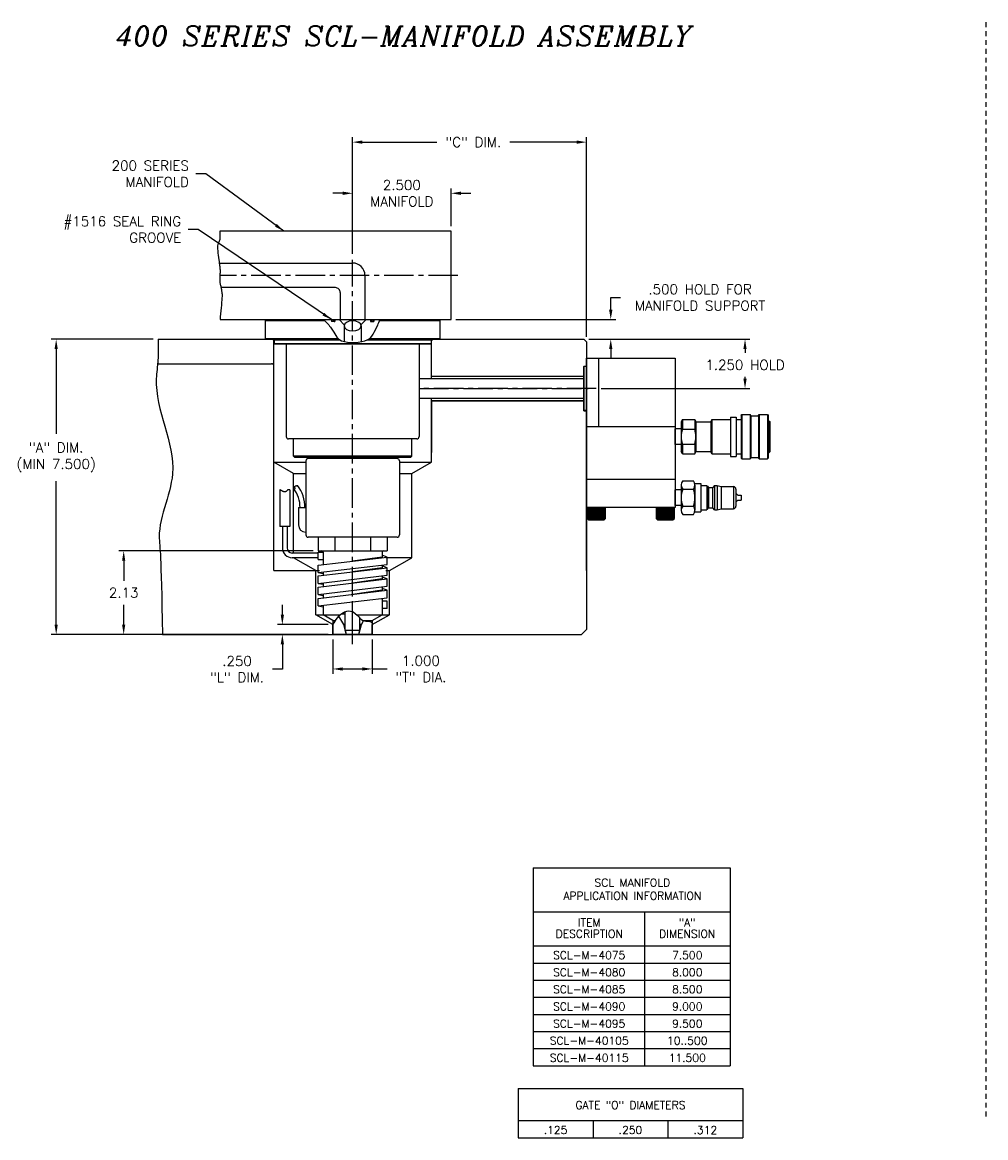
# Model space of a CAD drawing. Extents: x 78 to 189, y 58 to 100.
# Tile 1 of 4: x 78 to 102, y 66 to 94. Entities that reach past the tile are written whole.
import ezdxf
from ezdxf.enums import TextEntityAlignment as Align

# ---------------------------------------------------------------- set-up
doc = ezdxf.new("R2010")
doc.units = 0
doc.header["$MEASUREMENT"] = 0
doc.linetypes.add('CENTER2', pattern=[1.125, 0.75, -0.125, 0.125, -0.125])
doc.linetypes.add('HIDDEN2', pattern=[0.1875, 0.125, -0.0625])
doc.layers.get('DEFPOINTS').update_dxf_attribs({"linetype": 'CONTINUOUS'})
for name, color, linetype in [('DIMENSIONS', 4, 'CONTINUOUS'), ('DSCV_BORE_LIGHT', 134, 'CONTINUOUS'), ('DSCV_NBU_SOLID', 1, 'CONTINUOUS'), ('DSCVPSB375_SHAPE', 3, 'CONTINUOUS'), ('FASTENER_SOLID', 7, 'CONTINUOUS'), ('HYD_FITTING', 4, 'CONTINUOUS'), ('INFO_BOX_SOLID', 7, 'CONTINUOUS'), ('INFO_BOX_TEXT', 4, 'CONTINUOUS'), ('MA_FLOW_CENTER', 22, 'CENTER2'), ('MA_FLOW_SOLID', 1, 'CONTINUOUS'), ('MA_SHAPE', 6, 'CONTINUOUS'), ('MA_SHAPE_HIDDEN', 6, 'HIDDEN2'), ('MBH_HEATER', 1, 'CONTINUOUS'), ('SCV400_BORE_CENTER', 22, 'CENTER2'), ('SCV_200_NBU_SHAPE', 3, 'CONTINUOUS'), ('SCV_400_FBT_SHAPE', 3, 'CONTINUOUS'), ('SCV_400_FBT_SOLID', 1, 'CONTINUOUS'), ('SCV_400_NBL_SHAPE', 3, 'CONTINUOUS'), ('SCV_400_VP_CENTER', 1, 'CENTER2'), ('SCV_400_VP_SHAPE', 3, 'CONTINUOUS'), ('SCV_AR_CENTER', 1, 'CENTER2'), ('SCV_AR_SHAPE', 3, 'CONTINUOUS'), ('SCV_BORE_HATCH', 134, 'CONTINUOUS'), ('SCV_BORE_LIGHT', 134, 'CONTINUOUS'), ('SCV_CENTER', 1, 'CENTER2'), ('SCV_HYD_CYL_SHAPE', 3, 'CONTINUOUS'), ('SF_HTR', 1, 'CONTINUOUS'), ('SVC_COIL_HEATER', 1, 'CONTINUOUS')]:
    doc.layers.add(name, color=color, linetype=linetype)
doc.styles.add('ITALIC', font='italic.shx')
doc.styles.add('ROMANS', font='romans.shx')
doc.dimstyles.new('CATALOG', dxfattribs={"dimscale": 2, "dimtxt": 0.125, "dimasz": 0.125, "dimexe": 0.0625, "dimexo": 0.0625, "dimgap": 0.09, "dimtad": 0, "dimtih": 1, "dimtoh": 1, "dimdec": 3, "dimzin": 4, "dimdsep": 46, "dimtxsty": 'ROMANS', "dimcen": 0, "dimclrd": 256, "dimclre": 256, "dimclrt": 256, "dimadec": 0, "dimazin": 0, "dimtfac": 0.7, "dimtdec": 3, "dimtofl": 0, "dimtmove": 0, "dimatfit": 3, "dimfxl": 0, "dimtolj": 1, "dimtzin": 4, "dimlwd": -1, "dimlwe": -1, "dimarcsym": 0})

# ---------------------------------------------------------------- blocks, each defined once
blk = doc.blocks.new('*D25')
at = {"layer": 'DEFPOINTS', "color": 0}
for p in [(88.879, 86.77), (92.934, 86.77), (92.254, 86.27)]:
    blk.add_point(p, dxfattribs=at)
at = {"layer": 'DIMENSIONS'}
for p, q in [((92.934, 87.02), (92.934, 87.332)), ((92.934, 87.332), (93.184, 87.332)), ((89.004, 86.77), (93.059, 86.77)), ((92.379, 86.27), (93.059, 86.27)), ((92.934, 86.02), (92.934, 85.77))]:
    blk.add_line(p, q, dxfattribs=at)
for points in [[(92.892, 87.02), (92.976, 87.02), (92.934, 86.77)], [(92.892, 86.02), (92.976, 86.02), (92.934, 86.27)]]:
    blk.add_solid(points, dxfattribs=at)
at = {"layer": 'DIMENSIONS', "insert": (95.203, 87.332), "char_height": 0.25, "attachment_point": 5, "style": 'ROMANS'}
blk.add_mtext('\\A1;.500 HOLD FOR\\PMANIFOLD SUPPORT', dxfattribs=at)
blk = doc.blocks.new('*D26')
at = {"layer": 'DEFPOINTS', "color": 0}
for p in [(92.316, 91.279), (86.379, 88.319), (92.316, 86.207)]:
    blk.add_point(p, dxfattribs=at)
at = {"layer": 'DIMENSIONS'}
for p, q in [((86.379, 88.444), (86.379, 91.404)), ((86.629, 91.279), (88.521, 91.279)), ((92.066, 91.279), (90.369, 91.279)), ((92.316, 86.332), (92.316, 91.404))]:
    blk.add_line(p, q, dxfattribs=at)
for points in [[(86.629, 91.321), (86.629, 91.237), (86.379, 91.279)], [(92.066, 91.321), (92.066, 91.237), (92.316, 91.279)]]:
    blk.add_solid(points, dxfattribs=at)
at = {"layer": 'DIMENSIONS', "insert": (89.445, 91.279), "char_height": 0.25, "attachment_point": 5, "style": 'ROMANS'}
blk.add_mtext('\\A1;"C" DIM.', dxfattribs=at)
blk = doc.blocks.new('*D27')
at = {"layer": 'DEFPOINTS', "color": 0}
for p in [(92.254, 86.27), (92.566, 85.02), (96.344, 85.02)]:
    blk.add_point(p, dxfattribs=at)
at = {"layer": 'DIMENSIONS'}
for p, q in [((92.379, 86.27), (96.469, 86.27)), ((96.344, 86.02), (96.344, 85.924)), ((96.344, 85.27), (96.344, 85.314)), ((92.691, 85.02), (96.469, 85.02))]:
    blk.add_line(p, q, dxfattribs=at)
for points in [[(96.302, 86.02), (96.385, 86.02), (96.344, 86.27)], [(96.302, 85.27), (96.385, 85.27), (96.344, 85.02)]]:
    blk.add_solid(points, dxfattribs=at)
at = {"layer": 'DIMENSIONS', "insert": (96.344, 85.619), "char_height": 0.25, "attachment_point": 5, "style": 'ROMANS'}
blk.add_mtext('\\A1;1.250 HOLD', dxfattribs=at)
blk = doc.blocks.new('*D28')
at = {"layer": 'DEFPOINTS', "color": 0}
for p in [(78.851, 86.27), (81.438, 86.27), (81.55, 78.77)]:
    blk.add_point(p, dxfattribs=at)
at = {"layer": 'DIMENSIONS'}
for p, q in [((81.313, 86.27), (78.726, 86.27)), ((78.851, 86.02), (78.851, 83.872)), ((78.851, 79.02), (78.851, 82.667)), ((81.425, 78.77), (78.726, 78.77))]:
    blk.add_line(p, q, dxfattribs=at)
for points in [[(78.809, 86.02), (78.892, 86.02), (78.851, 86.27)], [(78.809, 79.02), (78.892, 79.02), (78.851, 78.77)]]:
    blk.add_solid(points, dxfattribs=at)
at = {"layer": 'DIMENSIONS', "insert": (78.851, 83.27), "char_height": 0.25, "attachment_point": 5, "style": 'ROMANS'}
blk.add_mtext('\\A1;"A" DIM.\\P(MIN 7.500)', dxfattribs=at)
blk = doc.blocks.new('*D49')
at = {"layer": 'DEFPOINTS', "color": 0}
for p in [(88.879, 89.98), (88.879, 89.02), (86.379, 88.319)]:
    blk.add_point(p, dxfattribs=at)
at = {"layer": 'DIMENSIONS'}
for p, q in [((86.129, 89.98), (85.879, 89.98)), ((86.379, 88.444), (86.379, 90.105)), ((88.879, 89.145), (88.879, 90.105)), ((89.129, 89.98), (89.379, 89.98))]:
    blk.add_line(p, q, dxfattribs=at)
for points in [[(86.129, 90.021), (86.129, 89.938), (86.379, 89.98)], [(89.129, 90.021), (89.129, 89.938), (88.879, 89.98)]]:
    blk.add_solid(points, dxfattribs=at)
at = {"layer": 'DIMENSIONS', "insert": (87.629, 89.98), "char_height": 0.25, "attachment_point": 5, "style": 'ROMANS'}
blk.add_mtext('\\A1;2.500 \\PMANIFOLD', dxfattribs=at)
blk = doc.blocks.new('*D53')
at = {"layer": 'DEFPOINTS', "color": 0}
for p in [(85.879, 78.77), (86.879, 78.77), (85.879, 77.894)]:
    blk.add_point(p, dxfattribs=at)
at = {"layer": 'DIMENSIONS'}
for p, q in [((85.879, 78.645), (85.879, 77.769)), ((86.879, 78.645), (86.879, 77.769)), ((86.129, 77.894), (86.629, 77.894)), ((86.879, 77.894), (87.254, 77.894))]:
    blk.add_line(p, q, dxfattribs=at)
for points in [[(86.129, 77.935), (86.129, 77.852), (85.879, 77.894)], [(86.629, 77.935), (86.629, 77.852), (86.879, 77.894)]]:
    blk.add_solid(points, dxfattribs=at)
at = {"layer": 'DIMENSIONS', "insert": (88.112, 77.894), "char_height": 0.25, "attachment_point": 5, "style": 'ROMANS'}
blk.add_mtext('\\A1;1.000 \\P"T" DIA.', dxfattribs=at)
blk = doc.blocks.new('*D54')
at = {"layer": 'DEFPOINTS', "color": 0}
for p in [(85.879, 79.02), (84.594, 78.77), (85.879, 78.77)]:
    blk.add_point(p, dxfattribs=at)
at = {"layer": 'DIMENSIONS'}
for p, q in [((84.594, 79.27), (84.594, 79.52)), ((85.754, 79.02), (84.469, 79.02)), ((85.754, 78.77), (84.469, 78.77)), ((84.594, 78.52), (84.594, 77.888)), ((84.594, 77.888), (84.344, 77.888))]:
    blk.add_line(p, q, dxfattribs=at)
for points in [[(84.553, 79.27), (84.636, 79.27), (84.594, 79.02)], [(84.553, 78.52), (84.636, 78.52), (84.594, 78.77)]]:
    blk.add_solid(points, dxfattribs=at)
at = {"layer": 'DIMENSIONS', "insert": (83.444, 77.888), "char_height": 0.25, "attachment_point": 5, "style": 'ROMANS'}
blk.add_mtext('\\A1;.250 \\P"L" DIM.', dxfattribs=at)
blk = doc.blocks.new('*D55')
at = {"layer": 'DEFPOINTS', "color": 0}
for p in [(80.565, 80.895), (85.504, 80.895), (85.879, 78.77)]:
    blk.add_point(p, dxfattribs=at)
at = {"layer": 'DIMENSIONS'}
for p, q in [((85.379, 80.895), (80.44, 80.895)), ((80.565, 80.645), (80.565, 80.137)), ((80.565, 79.02), (80.565, 79.527)), ((85.754, 78.77), (80.44, 78.77))]:
    blk.add_line(p, q, dxfattribs=at)
for points in [[(80.523, 80.645), (80.606, 80.645), (80.565, 80.895)], [(80.523, 79.02), (80.606, 79.02), (80.565, 78.77)]]:
    blk.add_solid(points, dxfattribs=at)
at = {"layer": 'DIMENSIONS', "insert": (80.565, 79.832), "char_height": 0.25, "attachment_point": 5, "style": 'ROMANS'}
blk.add_mtext('\\A1;2.13 ', dxfattribs=at)

msp = doc.modelspace()

# ---------------------------------------------------------------- linework, layer by layer
at = {"layer": 'DSCV_BORE_LIGHT'}
for p, q in [((84.3468, 86.2698), (84.3788, 86.2378)), ((88.4108, 86.2698), (88.3788, 86.2378))]:
    msp.add_line(p, q, dxfattribs=at)
at = {"layer": 'DSCV_NBU_SOLID'}
for p, q in [((85.8428, 86.7698), (85.8428, 86.7178)), ((85.9288, 86.7178), (85.8428, 86.7178)), ((85.9288, 86.7698), (85.9288, 86.7178)), ((86.0358, 86.7698), (86.1664, 86.6392)), ((86.7218, 86.7698), (86.5911, 86.6392)), ((86.8288, 86.7698), (86.8288, 86.7178)), ((86.8288, 86.7178), (86.9148, 86.7178)), ((86.9148, 86.7698), (86.9148, 86.7178)), ((86.1603, 86.6088), (86.1603, 86.2133)), ((86.5973, 86.6088), (86.5973, 86.2105))]:
    msp.add_line(p, q, dxfattribs=at)
at = {"layer": 'DSCV_NBU_SOLID', "extrusion": (0, 0, -1)}
msp.add_ellipse((86.3788, 86.6093), major_axis=(0.2185, 0), ratio=0.580601, dxfattribs=at)
at = {"layer": 'DSCVPSB375_SHAPE'}
for p, q in [((85.8478, 86.7498), (85.8678, 86.7698)), ((85.8478, 86.7498), (85.8478, 86.7378)), ((85.8478, 86.7378), (85.8678, 86.7178)), ((85.8983, 86.7498), (85.9133, 86.7648)), ((85.8983, 86.7498), (85.8983, 86.7378)), ((85.8983, 86.7498), (85.9288, 86.7498)), ((85.8983, 86.7378), (85.9288, 86.7378)), ((85.8983, 86.7378), (85.9133, 86.7229)), ((85.9133, 86.7698), (85.9133, 86.7648)), ((85.9133, 86.7648), (85.9288, 86.7648)), ((85.9133, 86.7229), (85.9288, 86.7229)), ((85.9133, 86.7228), (85.9133, 86.7178)), ((86.8443, 86.7648), (86.8288, 86.7648)), ((86.8593, 86.7498), (86.8288, 86.7498)), ((86.8593, 86.7378), (86.8288, 86.7378)), ((86.8443, 86.7229), (86.8288, 86.7229)), ((86.8443, 86.7698), (86.8443, 86.7648)), ((86.8593, 86.7498), (86.8443, 86.7648)), ((86.8593, 86.7378), (86.8443, 86.7229)), ((86.8443, 86.7228), (86.8443, 86.7178)), ((86.8593, 86.7498), (86.8593, 86.7378)), ((86.9098, 86.7498), (86.8898, 86.7698)), ((86.9098, 86.7378), (86.8898, 86.7178)), ((86.9098, 86.7498), (86.9098, 86.7378))]:
    msp.add_line(p, q, dxfattribs=at)
at = {"layer": 'FASTENER_SOLID'}
for p, q in [((92.3339, 81.9935), (92.3339, 81.72)), ((92.3548, 81.9786), (92.3548, 81.7378)), ((92.3811, 81.9786), (92.3811, 81.7378)), ((92.4073, 81.9786), (92.4073, 81.7378)), ((92.4336, 81.9786), (92.4336, 81.7378)), ((92.4599, 81.9786), (92.4599, 81.7378)), ((92.4829, 81.9786), (92.4829, 81.7378)), ((92.5058, 81.9786), (92.5058, 81.7378)), ((92.5288, 81.9786), (92.5288, 81.7378)), ((92.5518, 81.9786), (92.5518, 81.7378)), ((92.5748, 81.9786), (92.5748, 81.7378)), ((92.5978, 81.9786), (92.5978, 81.7378)), ((92.6208, 81.9786), (92.6208, 81.7378)), ((92.6438, 81.9786), (92.6438, 81.7378)), ((92.6668, 81.9786), (92.6668, 81.7378)), ((92.6897, 81.9786), (92.6897, 81.7378)), ((92.7127, 81.9786), (92.7127, 81.7378)), ((92.7357, 81.9786), (92.7357, 81.7378)), ((92.7587, 81.9786), (92.7587, 81.7378)), ((92.7587, 81.9786), (92.7587, 81.7343)), ((92.7817, 81.9786), (92.7817, 81.7378)), ((92.8026, 81.72), (92.8026, 81.9935)), ((94.3183, 81.9935), (94.0839, 81.9935)), ((94.0839, 81.9935), (94.0839, 81.72)), ((94.1048, 81.9786), (94.1048, 81.7378)), ((94.1311, 81.9786), (94.1311, 81.7378)), ((94.1573, 81.9786), (94.1573, 81.7378)), ((94.1836, 81.9786), (94.1836, 81.7378)), ((94.2099, 81.9786), (94.2099, 81.7378)), ((94.2329, 81.9786), (94.2329, 81.7378)), ((94.2559, 81.9786), (94.2559, 81.7378)), ((94.2789, 81.9786), (94.2789, 81.7378)), ((94.3018, 81.9786), (94.3018, 81.7378)), ((94.5526, 81.9935), (94.3183, 81.9935)), ((94.3248, 81.9786), (94.3248, 81.7378)), ((94.3478, 81.9786), (94.3478, 81.7378)), ((94.3708, 81.9786), (94.3708, 81.7378)), ((94.3938, 81.9786), (94.3938, 81.7378)), ((94.4168, 81.9786), (94.4168, 81.7378)), ((94.4398, 81.9786), (94.4398, 81.7378)), ((94.4627, 81.9786), (94.4627, 81.7378)), ((94.4857, 81.9786), (94.4857, 81.7378)), ((94.5087, 81.9786), (94.5087, 81.7378)), ((94.5087, 81.9786), (94.5087, 81.7343)), ((94.5317, 81.9786), (94.5317, 81.7378)), ((94.5526, 81.72), (94.5526, 81.9935)), ((92.3339, 81.72), (92.3729, 81.681)), ((92.3339, 81.72), (92.8026, 81.72)), ((92.3729, 81.681), (92.7635, 81.681)), ((92.7635, 81.681), (92.8026, 81.72)), ((94.0839, 81.72), (94.5526, 81.72)), ((94.0839, 81.72), (94.1229, 81.681)), ((94.1229, 81.681), (94.5136, 81.681)), ((94.5136, 81.681), (94.5526, 81.72))]:
    msp.add_line(p, q, dxfattribs=at)
at = {"layer": 'HYD_FITTING'}
for p, q in [((94.7523, 84.2326), (94.7223, 84.1726)), ((94.7223, 84.1726), (94.7223, 83.4176)), ((94.7523, 84.2326), (95.0673, 84.2326)), ((94.7523, 84.2326), (94.7523, 83.9826)), ((95.0673, 84.2326), (95.0973, 84.1726)), ((95.0673, 84.2326), (95.0673, 83.9826)), ((95.0973, 84.1726), (95.0973, 83.4176)), ((95.0973, 84.1701), (95.4723, 84.1701)), ((95.5023, 84.2326), (95.4723, 84.1726)), ((95.4723, 84.1726), (95.4723, 83.4176)), ((95.5023, 84.2326), (95.9723, 84.2326)), ((95.5023, 84.2326), (95.5023, 83.3576)), ((95.9723, 84.2951), (96.1223, 84.2951)), ((95.9723, 84.2951), (95.9723, 83.2951)), ((96.1223, 84.2951), (96.1223, 83.2951)), ((96.1223, 84.2326), (96.2448, 84.2326)), ((96.2448, 84.3376), (96.2648, 84.3576)), ((96.2448, 84.3376), (96.2448, 83.2526)), ((96.2648, 84.3576), (96.4748, 84.3576)), ((96.2648, 84.3576), (96.2648, 83.2326)), ((96.4948, 84.3376), (96.4748, 84.3576)), ((96.4748, 84.3576), (96.4748, 83.2326)), ((96.4948, 84.3376), (96.4948, 83.2526)), ((96.4948, 84.3264), (96.6823, 84.3264)), ((96.6823, 84.3376), (96.7023, 84.3576)), ((96.6823, 84.3376), (96.6823, 83.2526)), ((96.7023, 84.3576), (96.9123, 84.3576)), ((96.7023, 84.3576), (96.7023, 83.2326)), ((96.9123, 84.3576), (96.9323, 84.3376)), ((96.9123, 84.3576), (96.9123, 83.2326)), ((96.9323, 84.3376), (96.9323, 83.2526)), ((96.9323, 84.2014), (96.9523, 84.2014)), ((96.9523, 84.2014), (96.9723, 84.1814)), ((96.9523, 84.2014), (96.9523, 83.3889)), ((96.9723, 84.1814), (96.9723, 83.4089)), ((94.7223, 83.9951), (94.5663, 83.9951)), ((94.5663, 83.5951), (94.5663, 83.9951)), ((94.7223, 83.9951), (94.7223, 83.5951)), ((94.7523, 83.9826), (95.0673, 83.9826)), ((94.7523, 83.6076), (94.7523, 83.3576)), ((94.7523, 83.6076), (95.0673, 83.6076)), ((95.0673, 83.6076), (95.0673, 83.3576)), ((94.7223, 83.5951), (94.5663, 83.5951)), ((94.7523, 83.3576), (94.7223, 83.4176)), ((94.7523, 83.3576), (95.0673, 83.3576)), ((95.0673, 83.3576), (95.0973, 83.4176)), ((95.0973, 83.4201), (95.4723, 83.4201)), ((95.5023, 83.3576), (95.4723, 83.4176)), ((95.5023, 83.3576), (95.9723, 83.3576)), ((96.1223, 83.3576), (96.2448, 83.3576)), ((96.9323, 83.3889), (96.9523, 83.3889)), ((96.9723, 83.4089), (96.9523, 83.3889)), ((95.9723, 83.2951), (96.1223, 83.2951)), ((96.2448, 83.2526), (96.2648, 83.2326)), ((96.2648, 83.2326), (96.4748, 83.2326)), ((96.4948, 83.2526), (96.4748, 83.2326)), ((96.4948, 83.2639), (96.6823, 83.2639)), ((96.7023, 83.2326), (96.6823, 83.2526)), ((96.7023, 83.2326), (96.9123, 83.2326)), ((96.9323, 83.2526), (96.9123, 83.2326)), ((94.7223, 82.5676), (94.7223, 81.9246)), ((94.7623, 82.6711), (95.0323, 82.6711)), ((95.0668, 82.6086), (95.2223, 82.6086)), ((95.0723, 82.5676), (95.0723, 81.9246)), ((95.2223, 82.6086), (95.2223, 81.8836)), ((95.2223, 82.5561), (95.3723, 82.5561)), ((95.3723, 82.5561), (95.3723, 81.9361)), ((95.3723, 82.5361), (95.3923, 82.5361)), ((95.3923, 82.5361), (95.3923, 81.9561)), ((95.3923, 82.5361), (95.4079, 82.5091)), ((95.4165, 82.5041), (95.4165, 81.9881)), ((95.4165, 82.5041), (95.5182, 82.5041)), ((95.5182, 82.5042), (95.5182, 81.9882)), ((95.5723, 82.5542), (95.5252, 82.5071)), ((95.5723, 82.5542), (95.5723, 81.9382)), ((95.5723, 82.5541), (95.6323, 82.5541)), ((95.6323, 82.5541), (95.7355, 82.5265)), ((95.6323, 82.5541), (95.6323, 81.9381)), ((95.7381, 82.5261), (95.7381, 81.9661)), ((95.7381, 82.5261), (96.0523, 82.5261)), ((96.0523, 82.5261), (96.0523, 81.9661)), ((96.1123, 82.4661), (96.1123, 82.0261)), ((94.7223, 82.4461), (94.5663, 82.4461)), ((94.5663, 82.0461), (94.5663, 82.4461)), ((94.7623, 82.4646), (95.0323, 82.4646)), ((96.1623, 82.3086), (96.1123, 82.3586)), ((96.1623, 82.1836), (96.1123, 82.1336)), ((96.1623, 82.3086), (96.2423, 82.3086)), ((96.1623, 82.1836), (96.2423, 82.1836)), ((96.2423, 82.3086), (96.2423, 82.1836)), ((94.7223, 82.0461), (94.5663, 82.0461)), ((94.7623, 82.0276), (95.0323, 82.0276)), ((95.2223, 81.9361), (95.3723, 81.9361)), ((95.3723, 81.9561), (95.3923, 81.9561)), ((95.3923, 81.9561), (95.4079, 81.9831)), ((95.4165, 81.9881), (95.5182, 81.9881)), ((95.5723, 81.9382), (95.5252, 81.9852)), ((95.5723, 81.9382), (95.6323, 81.9382)), ((95.6323, 81.9382), (95.7355, 81.9658)), ((95.7381, 81.9661), (96.0523, 81.9661)), ((94.7623, 81.8211), (95.0323, 81.8211)), ((95.0668, 81.8836), (95.2223, 81.8836))]:
    msp.add_line(p, q, dxfattribs=at)
for centre, radius, start, end in [((95.3232, 83.7951), 0.6009, 161.81945, 198.18055), ((94.4964, 83.7951), 0.6009, 341.81945, 18.18055), ((94.8756, 82.5679), 0.1533, 137.64639, 222.35393), ((94.919, 82.5679), 0.1533, 317.64619, 42.35384), ((95.4165, 82.5141), 0.01, 210.00029, 270.00034), ((95.5182, 82.5142), 0.01, 270.00003, 315.00005), ((95.7381, 82.5361), 0.01, 254.99993, 269.99979), ((96.0523, 82.4661), 0.06, 0.00003, 90.00002), ((95.3391, 82.2461), 0.6168, 159.25186, 200.74815), ((94.4555, 82.2461), 0.6168, 339.25188, 20.74809), ((94.8756, 81.9244), 0.1533, 137.64626, 222.35377), ((94.919, 81.9244), 0.1533, 317.64627, 42.35378), ((95.4165, 81.9781), 0.01, 90.00003, 150.00012), ((95.5182, 81.9782), 0.01, 44.99942, 89.99941), ((95.7381, 81.9561), 0.01, 90.00003, 104.99993), ((96.0523, 82.0261), 0.06, 270.00003, 0.00003)]:
    msp.add_arc(centre, radius, start, end, dxfattribs=at)
at = {"layer": 'INFO_BOX_SOLID'}
for p, q in [((90.9625, 72.8454), (95.9628, 72.8454)), ((90.9625, 72.8454), (90.9625, 67.8128)), ((95.9628, 72.8454), (95.9628, 67.8128)), ((90.9625, 71.7259), (95.9628, 71.7259)), ((93.7887, 71.7259), (93.7887, 67.8128)), ((90.9625, 70.8563), (95.9628, 70.8563)), ((90.9625, 70.4215), (95.9628, 70.4215)), ((90.9625, 69.9867), (95.9628, 69.9867)), ((90.9625, 69.552), (95.9628, 69.552)), ((90.9625, 69.1172), (95.9628, 69.1172)), ((90.9625, 68.6824), (95.9628, 68.6824)), ((90.9625, 68.2476), (95.9628, 68.2476)), ((90.9625, 67.8128), (95.9628, 67.8128)), ((90.581, 67.235), (96.2875, 67.235)), ((90.581, 67.235), (90.581, 65.985)), ((96.2875, 67.235), (96.2875, 65.985)), ((90.581, 66.4198), (96.2875, 66.4198)), ((92.4832, 66.4198), (92.4832, 65.985)), ((94.3853, 66.4198), (94.3853, 65.985)), ((90.581, 65.985), (96.2875, 65.985))]:
    msp.add_line(p, q, dxfattribs=at)
at = {"layer": 'MA_FLOW_CENTER'}
msp.add_line((89.0527, 87.8948), (83.0101, 87.8948), dxfattribs=at)
at = {"layer": 'MA_FLOW_SOLID'}
for p, q in [((83.0097, 88.2073), (86.3788, 88.2073)), ((86.6913, 87.8948), (86.6913, 86.7698)), ((85.9413, 87.5823), (83.0369, 87.5823)), ((86.0663, 87.4573), (86.0663, 86.7698))]:
    msp.add_line(p, q, dxfattribs=at)
for centre, radius, end in [((86.3788, 87.8948), 0.3125, 90), ((85.9413, 87.4573), 0.125, 90.00001)]:
    msp.add_arc(centre, radius, 0, end, dxfattribs=at)
at = {"layer": 'MA_SHAPE'}
for p, q in [((88.8788, 89.0198), (83.0084, 89.0198)), ((88.8788, 86.7698), (88.8788, 89.0198)), ((83.0117, 86.7698), (88.8788, 86.7698))]:
    msp.add_line(p, q, dxfattribs=at)
msp.add_lwpolyline([(83.0084, 89.0198), (83.0085, 88.9655), (83.009, 88.9382), (83.0094, 88.9109), (83.0094, 88.8837), (83.0087, 88.8569), (83.0069, 88.8305), (83.0039, 88.8047), (82.9986, 88.781), (82.991, 88.76), (82.9819, 88.7403), (82.9724, 88.7205), (82.9633, 88.6992), (82.9554, 88.6749), (82.9498, 88.6464), (82.9472, 88.6121), (82.9482, 88.5694), (82.952, 88.5184), (82.958, 88.4621), (82.9653, 88.4033), (82.9731, 88.3452), (82.9808, 88.2905), (82.9875, 88.2423), (82.9925, 88.2035), (82.9961, 88.1751), (82.9992, 88.1546), (83.0018, 88.1399), (83.0039, 88.1291), (83.0057, 88.12), (83.0073, 88.1106), (83.0086, 88.0987), (83.0097, 88.0823), (83.0106, 88.0615), (83.0112, 88.0381), (83.0114, 88.013), (83.0114, 87.9872), (83.0112, 87.9616), (83.0108, 87.9371), (83.0105, 87.9145), (83.0101, 87.8948), (83.0095, 87.8781), (83.0087, 87.8636), (83.0077, 87.8507), (83.0066, 87.839), (83.0055, 87.8282), (83.0047, 87.8176), (83.0041, 87.8069), (83.0039, 87.7957), (83.0038, 87.7848), (83.0038, 87.7753), (83.004, 87.7664), (83.0043, 87.7575), (83.005, 87.7478), (83.0062, 87.7367), (83.008, 87.7234), (83.0104, 87.7073), (83.0139, 87.6881), (83.0185, 87.666), (83.0238, 87.642), (83.0295, 87.6164), (83.0352, 87.59), (83.0407, 87.5635), (83.0454, 87.5374), (83.0492, 87.5124), (83.0523, 87.4907), (83.0553, 87.4725), (83.0581, 87.4557), (83.0603, 87.4383), (83.0619, 87.4181), (83.0625, 87.3931), (83.0621, 87.361), (83.0605, 87.3198), (83.0573, 87.2682), (83.0525, 87.2075), (83.0466, 87.1398), (83.0399, 87.0672), (83.0327, 86.9918), (83.0253, 86.9157), (83.0182, 86.841), (83.0117, 86.7698)], dxfattribs=at)
at = {"layer": 'MA_SHAPE_HIDDEN'}
msp.add_line((102.4552, 94.3234), (102.4552, 66.5207), dxfattribs=at)
at = {"layer": 'MBH_HEATER'}
for p, q in [((84.6911, 86.1448), (84.6911, 83.7998)), ((88.0665, 86.1448), (88.0665, 83.7998)), ((88.0065, 83.7398), (84.7511, 83.7398)), ((85.1911, 83.1798), (85.1911, 81.2998)), ((87.5065, 83.2398), (85.2511, 83.2398)), ((87.5665, 83.1798), (87.5665, 81.2998)), ((85.0036, 81.9925), (85.0036, 81.555)), ((85.0036, 81.9925), (85.1911, 81.9925)), ((87.5065, 81.2398), (85.2507, 81.2398))]:
    msp.add_line(p, q, dxfattribs=at)
msp.add_lwpolyline([(84.8781, 82.4765), (84.8935, 82.4746), (84.9007, 82.474), (84.907, 82.4739), (84.9124, 82.4743), (84.9166, 82.4755), (84.9193, 82.4775), (84.9202, 82.4806), (84.9193, 82.4848), (84.917, 82.4899), (84.9138, 82.4956), (84.9104, 82.5019), (84.9072, 82.5083), (84.9049, 82.5148), (84.9039, 82.521), (84.9049, 82.5267), (84.9083, 82.5317), (84.9139, 82.5361), (84.9214, 82.5399), (84.9304, 82.5433), (84.9407, 82.5463), (84.9519, 82.5491), (84.9638, 82.5517), (84.976, 82.5541)], dxfattribs=at)
for centre, radius, start, end in [((84.7511, 83.7998), 0.06, 180.00001, 269.99999), ((88.0065, 83.7998), 0.06, 269.99999, 359.99999), ((85.2511, 83.1798), 0.06, 89.99999, 180.00001), ((87.5065, 83.1798), 0.06, 0.00001, 90), ((84.2774, 82.0002), 0.7666, 359.42925, 38.41278), ((84.2774, 82.0002), 0.8916, 359.42925, 38.41278), ((85.1911, 81.555), 0.1875, 179.99999, 269.99999), ((85.2511, 81.2998), 0.06, 179.9999, 269.9999), ((87.5065, 81.2998), 0.06, 270.0001, 0.0001)]:
    msp.add_arc(centre, radius, start, end, dxfattribs=at)
at = {"layer": 'SCV400_BORE_CENTER'}
msp.add_line((92.5663, 85.0198), (88.0665, 85.0198), dxfattribs=at)
at = {"layer": 'SCV_200_NBU_SHAPE'}
for p, q in [((84.16, 86.7498), (84.18, 86.7698)), ((84.16, 86.7498), (84.16, 86.2898)), ((84.16, 86.7498), (85.6596, 86.7498)), ((84.18, 86.7698), (88.5775, 86.7698)), ((87.064, 86.7498), (88.5975, 86.7498)), ((88.5775, 86.7698), (88.5975, 86.7498)), ((88.5975, 86.7498), (88.5975, 86.2898)), ((84.16, 86.2898), (84.18, 86.2698)), ((84.16, 86.2898), (86.0121, 86.2898)), ((84.18, 86.2698), (86.0358, 86.2698)), ((84.3638, 86.2698), (84.3838, 86.2498)), ((84.3838, 86.2498), (84.3838, 86.1648)), ((86.066, 86.2498), (84.3838, 86.2498)), ((84.4038, 86.1448), (84.3838, 86.1648)), ((84.3838, 86.1648), (88.3738, 86.1648)), ((88.3738, 86.2498), (86.7439, 86.2498)), ((86.7856, 86.2698), (88.5775, 86.2698)), ((86.8147, 86.2898), (88.5975, 86.2898)), ((88.3538, 86.1448), (88.3738, 86.1648)), ((88.3938, 86.2698), (88.3738, 86.2498)), ((88.3738, 86.2498), (88.3738, 86.1648)), ((88.5975, 86.2898), (88.5775, 86.2698)), ((88.3538, 86.1448), (84.4038, 86.1448)), ((87.8788, 83.3018), (84.8788, 83.3018))]:
    msp.add_line(p, q, dxfattribs=at)
msp.add_open_spline([(85.6374, 86.7698), (85.7161, 86.7003), (85.9152, 86.4775), (86.0018, 86.1391), (86.7658, 86.2028), (86.8781, 86.356), (87.0021, 86.5895), (87.0543, 86.723), (87.0714, 86.7698)], degree=3, knots=[0.2065336, 0.2065336, 0.2065336, 0.2065336, 0.5162336, 1.10713, 1.8475035, 2.2139466, 2.4952637, 2.6447786, 2.6447786, 2.6447786, 2.6447786], dxfattribs=at)
at = {"layer": 'SCV_400_FBT_SHAPE'}
for p, q in [((85.5038, 81.2398), (85.5038, 80.8948)), ((85.9269, 81.2398), (85.9269, 80.8948)), ((86.8306, 81.2398), (86.8306, 80.8948)), ((87.2537, 81.2398), (87.2537, 80.8948)), ((85.5038, 80.8948), (87.2537, 80.8948)), ((85.6288, 80.8648), (85.6288, 80.5425)), ((87.1288, 80.8648), (87.1288, 80.7359)), ((87.1288, 80.534), (87.1288, 80.4644)), ((85.6288, 80.3555), (85.6288, 80.271)), ((87.1288, 80.2625), (87.1288, 80.1811)), ((85.6288, 80.084), (85.6288, 79.9877)), ((87.1288, 79.9792), (87.1288, 79.8919)), ((85.6288, 79.8007), (85.6288, 79.6985)), ((87.1288, 79.69), (87.1288, 79.2733)), ((85.6288, 79.5115), (85.6288, 79.2733)), ((85.879, 79.1288), (85.6288, 79.2733)), ((85.6288, 79.2723), (86.0649, 79.2723)), ((85.879, 79.1288), (85.9463, 79.1288)), ((85.879, 79.1288), (85.879, 78.7698)), ((86.4868, 79.2723), (87.127, 79.2723)), ((86.6303, 79.1288), (86.8785, 79.1288)), ((86.8785, 79.1288), (87.1288, 79.2733)), ((86.8785, 79.1288), (86.8785, 78.7698)), ((86.8785, 78.7698), (85.879, 78.7698))]:
    msp.add_line(p, q, dxfattribs=at)
for centre, start, end in [((85.5988, 80.8648), 0, 90), ((87.1588, 80.8648), 90, 180)]:
    msp.add_arc(centre, 0.03, start, end, dxfattribs=at)
msp.add_open_spline([(85.8785, 79.0198), (85.9516, 79.1413), (86.0474, 79.3007), (86.3077, 79.3978), (86.5001, 79.2914), (86.6108, 79.0974), (86.7828, 79.1196), (86.8532, 79.0824), (86.8785, 79.0616)], degree=3, knots=[0, 0, 0, 0, 0.4084314, 0.5356631, 0.7917468, 0.9906596, 1.1424069, 1.2451285, 1.2451285, 1.2451285, 1.2451285], dxfattribs=at)
at = {"layer": 'SCV_400_FBT_SOLID'}
for p, q in [((86.1555, 79.0201), (86.0299, 79.2376)), ((86.192, 79.2828), (86.0769, 79.2828)), ((86.6021, 79.0201), (86.659, 79.1187)), ((86.192, 79.0201), (86.1555, 79.0201)), ((86.2225, 78.7698), (86.1555, 79.0201)), ((86.535, 78.7698), (86.6021, 79.0201)), ((86.6021, 79.0201), (86.5655, 79.0201))]:
    msp.add_line(p, q, dxfattribs=at)
at = {"layer": 'SCV_400_NBL_SHAPE'}
for p, q in [((84.8788, 83.3018), (84.8788, 83.7398)), ((87.8788, 83.3018), (87.8788, 83.7398)), ((84.8788, 83.3018), (84.9108, 83.2698)), ((87.8468, 83.2698), (84.9108, 83.2698)), ((87.8788, 83.3018), (87.8468, 83.2698))]:
    msp.add_line(p, q, dxfattribs=at)
for centre, start, end in [((85.3488, 83.2398), 0.00052, 90), ((87.4088, 83.2398), 89.99868, 180)]:
    msp.add_arc(centre, 0.03, start, end, dxfattribs=at)
at = {"layer": 'SCV_400_VP_CENTER'}
msp.add_line((86.3788, 78.614), (86.3788, 88.2896), dxfattribs=at)
at = {"layer": 'SCV_400_VP_SHAPE'}
for p, q in [((86.192, 78.8837), (86.192, 79.3523)), ((86.5655, 78.8837), (86.5655, 79.1821)), ((86.192, 78.8837), (86.5655, 78.8837)), ((86.2225, 78.7698), (86.192, 78.8837)), ((86.535, 78.7698), (86.5655, 78.8837)), ((86.2225, 78.7698), (86.535, 78.7698))]:
    msp.add_line(p, q, dxfattribs=at)
at = {"layer": 'SCV_AR_CENTER'}
msp.add_line((88.0665, 85.0198), (92.3591, 85.0198), dxfattribs=at)
at = {"layer": 'SCV_AR_SHAPE'}
for p, q in [((88.0665, 85.2698), (92.2513, 85.2698)), ((88.0665, 84.7698), (92.2513, 84.7698))]:
    msp.add_line(p, q, dxfattribs=at)
at = {"layer": 'SCV_BORE_HATCH', "color": 134, "lineweight": 0}
for p, q in [((92.2538, 86.2698), (89.1328, 86.2698)), ((92.3163, 86.2073), (92.2538, 86.2698)), ((88.3788, 85.9578), (88.3788, 85.3323)), ((92.2513, 85.5848), (92.3163, 85.5848)), ((92.2513, 85.3323), (92.2513, 85.5848)), ((88.3788, 85.3323), (92.2513, 85.3323))]:
    msp.add_line(p, q, dxfattribs=at)
at = {"layer": 'SCV_BORE_HATCH', "color": 3, "lineweight": 0}
msp.add_line((92.3163, 85.5848), (92.3163, 85.7925), dxfattribs=at)
at = {"layer": 'SCV_BORE_LIGHT'}
for p, q in [((81.4379, 86.2698), (84.3468, 86.2698)), ((84.3788, 83.1448), (84.3788, 86.2378)), ((88.3788, 85.2698), (88.3788, 86.2378)), ((88.4108, 86.2698), (92.2538, 86.2698)), ((92.2538, 86.2698), (92.3163, 86.2073)), ((92.3163, 86.2073), (92.3163, 78.8948)), ((84.3788, 80.3948), (84.3788, 85.9579)), ((81.4271, 85.6498), (84.3163, 85.6498)), ((92.2513, 85.5848), (92.3163, 85.5848)), ((92.2513, 85.5848), (92.2513, 84.4548)), ((88.3788, 85.3323), (92.2513, 85.3323)), ((88.3788, 83.1448), (88.3788, 84.7698)), ((92.2513, 84.7073), (88.3788, 84.7073)), ((88.3788, 84.7073), (92.2513, 84.7073)), ((88.3788, 84.7073), (88.3788, 83.3948)), ((92.2513, 84.4548), (92.2513, 84.7073)), ((92.3163, 84.4548), (92.2513, 84.4548)), ((92.2513, 84.4548), (92.3163, 84.4548)), ((84.8788, 82.8562), (84.3788, 83.1448)), ((84.3788, 83.1448), (85.1911, 83.1448)), ((87.5665, 83.1448), (88.3788, 83.1448)), ((87.8788, 82.8562), (88.3788, 83.1448)), ((84.8788, 80.8398), (84.8788, 82.8562)), ((84.8788, 82.8562), (85.1911, 82.8562)), ((87.5665, 82.8562), (87.8788, 82.8562)), ((87.8788, 80.7196), (87.8788, 82.8562)), ((92.3163, 80.3948), (92.3163, 81.9935)), ((85.4413, 80.3948), (84.8788, 80.7196)), ((87.8788, 80.7196), (87.2187, 80.7196)), ((87.3163, 80.3948), (87.8788, 80.7196)), ((84.3788, 80.3948), (85.5388, 80.3948)), ((85.4413, 79.2723), (85.4413, 80.3948)), ((87.2187, 80.3948), (87.3163, 80.3948)), ((87.3163, 79.2723), (87.3163, 80.3948)), ((85.4413, 79.2723), (85.6288, 79.2723)), ((85.8785, 79.0198), (85.4413, 79.2723)), ((86.879, 79.0198), (87.3163, 79.2723)), ((87.1288, 79.2723), (87.3163, 79.2723)), ((85.8785, 78.7698), (85.8785, 79.0198)), ((85.8785, 79.0198), (85.879, 79.0198)), ((86.8785, 79.0198), (86.879, 79.0198)), ((86.879, 78.7698), (86.879, 79.0198)), ((92.1913, 78.7698), (92.3163, 78.8948)), ((81.55, 78.7698), (92.1913, 78.7698))]:
    msp.add_line(p, q, dxfattribs=at)
msp.add_arc((84.3163, 85.5873), 0.0625, 0, 90, dxfattribs=at)
for points, knots in [([(81.4379, 86.2698), (81.443, 86.0934), (81.4527, 85.7591), (81.2627, 84.6126), (82.2315, 83.0875), (81.3472, 81.5722), (81.512, 80.8897), (81.55, 78.7698)], [0, 0, 0, 0, 0.5287754, 1.0020181, 3.4535461, 5.20767, 5.5829226, 5.5829226, 5.5829226, 5.5829226]), ([(81.4379, 86.2698), (81.443, 86.0934), (81.449, 85.8865), (81.4302, 85.6802), (81.4271, 85.6498)], [0, 0, 0, 0, 0.52877536, 0.62020689, 0.62020689, 0.62020689, 0.62020689]), ([(81.4431, 85.9398), (81.4424, 85.8735), (81.439, 85.7768), (81.4302, 85.6802), (81.4271, 85.6498)], [0.32989934, 0.32989934, 0.32989934, 0.32989934, 0.52877536, 0.62020689, 0.62020689, 0.62020689, 0.62020689]), ([(81.4431, 85.9398), (81.4424, 85.8735), (81.439, 85.7768), (81.4302, 85.6802), (81.4271, 85.6498)], [0.32989934, 0.32989934, 0.32989934, 0.32989934, 0.52877536, 0.62020689, 0.62020689, 0.62020689, 0.62020689])]:
    msp.add_open_spline(points, degree=3, knots=knots, dxfattribs=at)
msp.add_open_spline([(81.4379, 86.2698), (81.4411, 86.1598), (81.4443, 86.0497), (81.4431, 85.9398)], degree=3, dxfattribs=at)
msp.add_open_spline([(81.4379, 86.2698), (81.4411, 86.1598), (81.4443, 86.0497), (81.4431, 85.9398)], degree=3, dxfattribs=at)
at = {"layer": 'SCV_CENTER', "ltscale": 0.5}
msp.add_line((86.3788, 78.5214), (86.3788, 79.5171), dxfattribs=at)
at = {"layer": 'SCV_HYD_CYL_SHAPE'}
for p, q in [((92.3163, 85.5823), (92.2513, 85.5823)), ((92.2513, 84.4573), (92.2513, 85.5823)), ((92.3163, 81.9935), (92.3163, 85.7925)), ((92.3163, 85.7925), (94.5663, 85.7925)), ((92.6283, 84.0425), (92.6283, 85.7925)), ((94.5663, 85.7925), (94.5663, 81.9935)), ((92.3163, 84.4573), (92.2513, 84.4573)), ((94.5663, 84.0425), (92.3163, 84.0425)), ((94.5663, 82.7115), (92.317, 82.7115)), ((94.5663, 81.9935), (92.3163, 81.9935))]:
    msp.add_line(p, q, dxfattribs=at)
at = {"layer": 'SF_HTR'}
for p, q in [((85.5038, 80.863), (85.6288, 80.863)), ((85.5038, 80.676), (85.5038, 80.863)), ((87.2538, 80.7359), (87.1288, 80.7835)), ((85.5038, 80.5276), (87.2538, 80.7359)), ((85.5038, 80.676), (85.6288, 80.676)), ((85.5038, 80.3406), (87.2538, 80.5489)), ((85.5038, 80.3406), (85.5038, 80.5276)), ((87.1288, 80.7359), (86.3788, 80.6318)), ((87.2538, 80.4644), (87.1288, 80.512)), ((87.2538, 80.5489), (87.2538, 80.7359)), ((85.5038, 80.2561), (87.2538, 80.4644)), ((85.5038, 80.3406), (85.6288, 80.3185)), ((85.5038, 80.0691), (87.2538, 80.2774)), ((85.5038, 80.0691), (85.5038, 80.2561)), ((87.1288, 80.4644), (86.3788, 80.3603)), ((87.2538, 80.1811), (87.1288, 80.2287)), ((87.2538, 80.2774), (87.2538, 80.4644)), ((85.5038, 79.9728), (87.2538, 80.1811)), ((85.5038, 80.0691), (85.6288, 80.047)), ((85.5038, 79.7858), (87.2538, 79.9941)), ((85.5038, 79.7858), (85.5038, 79.9728)), ((87.1288, 80.1811), (86.3788, 80.0769)), ((87.2538, 79.8919), (87.1288, 79.9395)), ((87.2538, 79.9941), (87.2538, 80.1811)), ((85.5038, 79.6836), (87.2538, 79.8919)), ((85.5038, 79.7858), (85.6288, 79.7637)), ((85.5038, 79.4966), (87.2538, 79.7049)), ((85.5038, 79.4966), (85.5038, 79.6836)), ((87.1288, 79.8919), (86.3788, 79.7877)), ((87.2538, 79.7049), (87.2538, 79.8919)), ((85.5038, 79.4966), (85.6288, 79.4745)), ((87.2538, 79.6178), (87.1288, 79.6178)), ((87.2538, 79.4308), (87.1288, 79.4308)), ((87.2538, 79.4308), (87.2538, 79.6178))]:
    msp.add_line(p, q, dxfattribs=at)
at = {"layer": 'SVC_COIL_HEATER'}
for p, q in [((84.5306, 82.446), (84.5306, 81.516)), ((84.7806, 82.446), (84.7806, 81.516)), ((84.7806, 81.516), (84.5306, 81.516)), ((84.5956, 81.516), (84.5956, 80.9728)), ((84.7156, 81.516), (84.7156, 80.9728)), ((85.5038, 80.8399), (84.8456, 80.8398)), ((85.5038, 80.7199), (84.8456, 80.7198))]:
    msp.add_line(p, q, dxfattribs=at)
msp.add_lwpolyline([(84.7806, 82.446), (84.7653, 82.4459), (84.7578, 82.4455), (84.7505, 82.4449), (84.7435, 82.4438), (84.7368, 82.4422), (84.7306, 82.4399), (84.7248, 82.4369), (84.7196, 82.4331), (84.7148, 82.4286), (84.7103, 82.4238), (84.7059, 82.4187), (84.7015, 82.4136), (84.697, 82.4087), (84.6922, 82.4042), (84.687, 82.4004), (84.6813, 82.3974), (84.6751, 82.3953), (84.6686, 82.3939), (84.6616, 82.3932), (84.6544, 82.3933), (84.647, 82.394), (84.6395, 82.3954), (84.6319, 82.3974), (84.6243, 82.3999), (84.6167, 82.4029), (84.6093, 82.4063), (84.6019, 82.4099), (84.5947, 82.4137), (84.5877, 82.4175), (84.5809, 82.4212), (84.5744, 82.4247), (84.5683, 82.428), (84.5624, 82.4311), (84.5567, 82.4339), (84.5512, 82.4365), (84.546, 82.439), (84.5408, 82.4414), (84.5357, 82.4437), (84.5306, 82.446)], dxfattribs=at)
for radius in [0.25, 0.13]:
    msp.add_arc((84.8456, 80.9698), radius, 180, 270, dxfattribs=at)

# ---------------------------------------------------------------- texts
at = {"layer": 'DIMENSIONS', "insert": (80.3552, 94.2238), "char_height": 0.5, "width": 35.1429, "attachment_point": 1, "style": 'ITALIC'}
msp.add_mtext('400 SERIES SCL-MANIFOLD ASSEMBLY', dxfattribs=at)
at = {"layer": 'DIMENSIONS', "char_height": 0.25, "attachment_point": 6, "style": 'ROMANS'}
for s, insert in [('200 SERIES\\PMANIFOLD', (82.2197, 90.4749)), ('#1516 SEAL RING\\PGROOVE', (82.0255, 89.0591))]:
    msp.add_mtext(s, dxfattribs=dict(at, insert=insert))
at = {"layer": 'INFO_BOX_TEXT', "style": 'ROMANS'}
for s, p in [('ITEM', (92.3875, 71.35)), ('"A"', (94.8758, 71.35)), ('DESCRIPTION', (92.3875, 71.0639)), ('DIMENSION', (94.8758, 71.0639)), ('SCL-M-4075', (92.3875, 70.5224)), ('7.500', (94.8758, 70.5224)), ('SCL-M-4080', (92.3875, 70.0876)), ('8.000', (94.8758, 70.0876)), ('SCL-M-4085', (92.3875, 69.6528)), ('8.500', (94.8758, 69.6528)), ('SCL-M-4090', (92.3875, 69.218)), ('9.000', (94.8758, 69.218)), ('SCL-M-4095', (92.3875, 68.7833)), ('9.500', (94.8758, 68.7832)), ('SCL-M-40105', (92.3875, 68.3485)), ('10..500', (94.8758, 68.3484)), ('SCL-M-40115', (92.3875, 67.9137)), ('11.500', (94.8758, 67.9137)), ('GATE "O" DIAMETERS', (93.4342, 66.712)), ('.125', (91.5321, 66.0817)), ('.250', (93.4342, 66.0817)), ('.312', (95.3364, 66.0784))]:
    msp.add_text(s, height=0.2, dxfattribs=at).set_placement(p, align=Align.CENTER)
at = {"layer": 'INFO_BOX_TEXT', "insert": (93.4826, 72.563), "char_height": 0.2, "width": 3.9122, "attachment_point": 2, "style": 'ROMANS'}
msp.add_mtext('SCL MANIFOLD APPLICATION INFORMATION', dxfattribs=at)

# ---------------------------------------------------------------- dimensions: what is measured, and where the dimension line sits
at = {"layer": 'DIMENSIONS'}
for base, p1, p2, text, picture, middle in [((92.3163, 91.2791), (86.3788, 88.3194), (92.3163, 86.2073), '"C" DIM.', '*D26', (89.4448, 91.2791)), ((85.8785, 77.8937), (86.8785, 78.7698), (85.8785, 78.7698), '<>\\P"T" DIA.', '*D53', (88.1121, 77.8937))]:
    dim = msp.add_linear_dim(base=base, p1=p1, p2=p2, text=text, dimstyle='CATALOG', override={"dimpost": ' '}, dxfattribs=at)
    dim.commit()
    dim.dimension.update_dxf_attribs({"geometry": picture, "text_midpoint": middle, "dimtype": 160})
dim = msp.add_linear_dim(base=(88.8788, 89.9798), p1=(86.3788, 88.3194), p2=(88.8788, 89.0198), text='<>\\PMANIFOLD', dimstyle='CATALOG', override={"dimpost": ' '}, dxfattribs=at)
dim.commit()
dim.dimension.update_dxf_attribs({"geometry": '*D49', "text_midpoint": (87.6288, 89.9798)})
for base, p1, p2, text, picture, middle in [((92.9341, 86.7698), (92.2538, 86.2698), (88.8788, 86.7698), '<>HOLD FOR\\PMANIFOLD SUPPORT', '*D25', (95.2034, 87.3323)), ((78.8507, 86.2698), (81.55, 78.7698), (81.4379, 86.2698), '"A" DIM.\\P(MIN 7.500)', '*D28', (78.8507, 83.2698)), ((96.3435, 85.0198), (92.2538, 86.2698), (92.5663, 85.0198), '<>HOLD', '*D27', (96.3435, 85.6192)), ((84.5944, 78.7698), (85.879, 79.0198), (85.8785, 78.7698), '<>\\P"L" DIM.', '*D54', (83.4442, 77.8879))]:
    dim = msp.add_linear_dim(base=base, p1=p1, p2=p2, angle=90, text=text, dimstyle='CATALOG', override={"dimpost": ' '}, dxfattribs=at)
    dim.commit()
    dim.dimension.update_dxf_attribs({"geometry": picture, "text_midpoint": middle, "dimtype": 160})
dim = msp.add_linear_dim(base=(80.5646350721, 80.894836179), p1=(85.8790269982, 78.769836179), p2=(85.503848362, 80.894836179), angle=90, dimstyle='CATALOG', override={"dimdec": 2, "dimpost": ' '}, dxfattribs=at)
dim.commit()
dim.dimension.update_dxf_attribs({"geometry": '*D55', "text_midpoint": (80.5646350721, 79.832336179), "dimtype": 160})

# ---------------------------------------------------------------- leaders
at = {"layer": 'DIMENSIONS', "annotation_type": 0, "has_hookline": 1, "hookline_direction": 1}
for points, text_width in [([(84.6314, 89.0198), (82.6497, 90.4749), (82.3997, 90.4749)], 2.1667), ([(85.8428, 86.7698), (82.4555, 89.0591), (82.2055, 89.0591)], 3.369)]:
    msp.add_leader(points, dimstyle='CATALOG', dxfattribs=dict(at, text_width=text_width))

doc.saveas('drawing.dxf')
